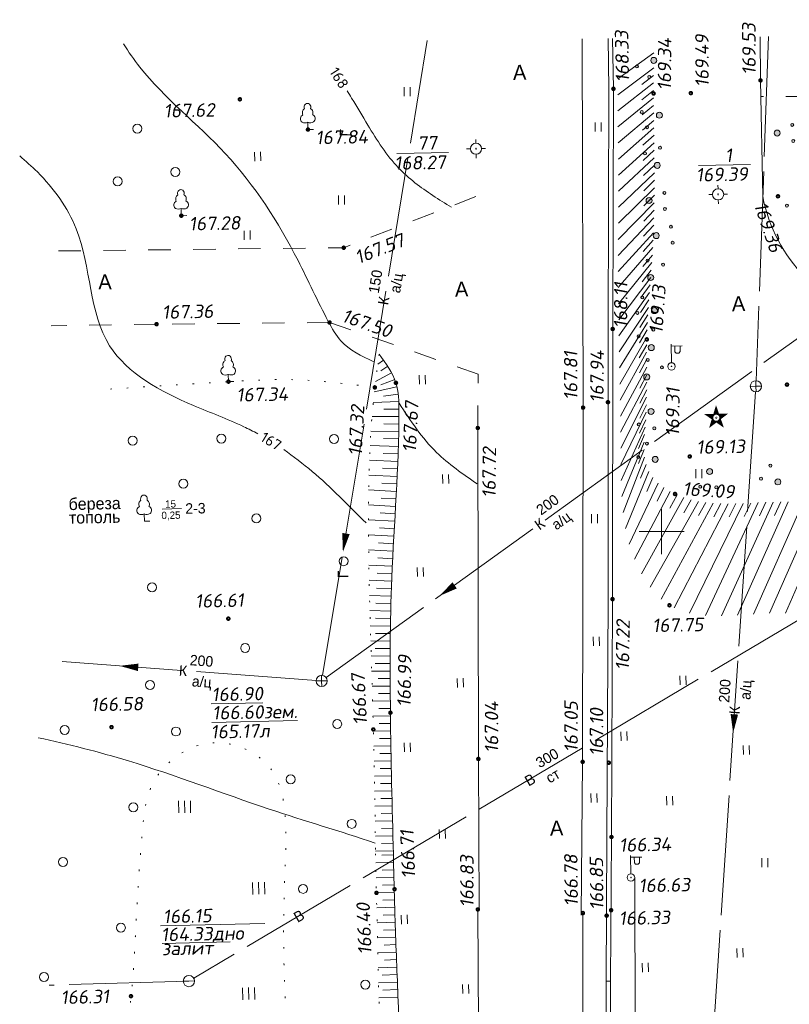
# Model space of a CAD drawing. Header units: millimetres. Extents: x 528565 to 529698, y -48331 to -46821.
# Tile 5 of 53: x 528708 to 528760, y -47337 to -47271. Entities that reach past the tile are written whole.
import ezdxf
from ezdxf.enums import TextEntityAlignment as Align

# ---------------------------------------------------------------- set-up
doc = ezdxf.new("R2010")
doc.units = ezdxf.units.MM
for name, pattern in [('LU024', [3, 1.5, -1.5]), ('LU197', [9, 8, -1]), ('LUTT007', [1, 0, -1])]:
    doc.linetypes.add(name, pattern=pattern)
for name, color, linetype, lineweight in [('ELEKTROSET_', 6, 'LU1191', 9), ('GAZ', 184, 'LU197', 13), ('KANALIZACIA', 1, 'LU197', 13), ('OTMETKI', 7, 'Continuous', 13), ('RELJEF', 18, 'Continuous', 13), ('setka', 5, 'Continuous', 0), ('TEXT', 7, 'Continuous', 13), ('TOPOGRAFIA', 7, 'Continuous', 13), ('WODOPROWOD', 150, 'LU197', 13)]:
    doc.layers.add(name, color=color, linetype=linetype, lineweight=lineweight)
doc.styles.add('SIMPLEX_K', font='txt')
doc.styles.add('Simplex_shx', font='simplex.shx')
doc.styles.add('Standard_k', font='simplex.shx', dxfattribs={"oblique": 10})
doc.linetypes.add('LU1191', pattern='A,1,-2,0.29,[131,ltypeshp01.shx,S=1.3,R=180,X=0.923,Y=0.65],0.29,[131,ltypeshp01.shx,S=1.3,R=180,X=1.3,Y=0.65],5,[131,ltypeshp01.shx,S=1.3,R=0,X=-1.3,Y=-0.65],0.58,[131,ltypeshp01.shx,S=1.3,R=0,X=-1.3,Y=-0.65],-2,3', length=14.16)
doc.linetypes.add('LU1193', pattern='A,1,-2,[131,ltypeshp01.shx,S=1.3,R=180,X=1.3,Y=0.65],6,[131,ltypeshp01.shx,S=1.3,R=0,X=-1.3,Y=-0.65],-2,3', length=14)
doc.linetypes.add('LUTT472_500', pattern='A,4,[130,ltypeshp.shx,S=0.5,R=0,X=0,Y=0.5],4,0', length=8)

# ---------------------------------------------------------------- blocks, each defined once
blk = doc.blocks.new('TSO_blok')
at = {"color": 0, "linetype": 'Continuous', "lineweight": 15}
for p, q in [((-0.75, 0), (-1.25, 0)), ((0, 0.75), (0, 1.25)), ((0, -0.75), (0, -1.25)), ((0.75, 0), (1.25, 0))]:
    blk.add_line(p, q, dxfattribs=at)
at = {"color": 0, "linetype": 'Continuous', "lineweight": 15, "const_width": 0.075}
blk.add_lwpolyline([(-0.0875, 0, 1), (0.0875, 0, 1)], format="xyb", close=True, dxfattribs=at)
at = {"color": 0, "linetype": 'Continuous', "lineweight": 15}
blk.add_circle((0, 0), 0.75, dxfattribs=at)
blk = doc.blocks.new('Pk_blok')
at = {"color": 0, "linetype": 'Continuous', "lineweight": 13, "const_width": 0.25}
blk.add_lwpolyline([(-0.175, 0, 1), (0.175, 0, 1)], format="xyb", close=True, dxfattribs=at)
blk = doc.blocks.new('KK_blok')
at = {"color": 0, "linetype": 'Continuous', "lineweight": 13}
for q in [(-0.75, 0), (0, 0.75), (0, -0.75), (0.75, 0)]:
    blk.add_line((0, 0), q, dxfattribs=at)
blk.add_circle((0, 0), 0.75, dxfattribs=at)
blk = doc.blocks.new('BSTB_blok')
at = {"color": 0, "linetype": 'Continuous', "lineweight": 13, "const_width": 0.095}
blk.add_lwpolyline([(-0.0525, 0, 1), (0.0525, 0, 1)], format="xyb", close=True, dxfattribs=at)
at = {"color": 0, "linetype": 'Continuous', "lineweight": 13}
blk.add_circle((0, 0), 0.5, dxfattribs=at)
blk = doc.blocks.new('U1101')
for p, q in [((0, 0.45), (0, 2.95)), ((0, 2.7), (1.5, 2.7)), ((0.5, 2.7), (0.5, 1.95)), ((1.2, 1.95), (1.2, 2.7)), ((0.5, 1.95), (0.65, 1.75)), ((0.65, 1.75), (1, 1.75)), ((1, 1.75), (1.2, 1.95))]:
    blk.add_line(p, q)
blk = doc.blocks.new('U401t')
at = {"layer": 'TOPOGRAFIA'}
for p, q in [((-0.4, 0), (-0.4, 1.2)), ((0.4, 0), (0.4, 1.2))]:
    blk.add_line(p, q, dxfattribs=at)
blk = doc.blocks.new('U388')
at = {"layer": 'TOPOGRAFIA'}
for p, q in [((0, 0.98), (0, 0)), ((0, 0), (0.72, 0))]:
    blk.add_line(p, q, dxfattribs=at)
for centre, major_axis, start_param, end_param in [((-0.15, 2.25), (0, 0.618), 0.484745, 2.084745), ((0, 3), (0, 0.495), 4.281299, 8.285072), ((0.15, 2.25), (0, 0.618), 4.19844, 5.79844), ((-0.5, 1.44), (0, 0.531), 0.280468, 2.547921), ((0.5, 1.44), (0, 0.531), 3.735264, 6.002717), ((-0.37, 1.88), (0, 0.992), 2.678506, 3.564479), ((0.37, 1.88), (0, 0.992), 2.718706, 3.604679)]:
    blk.add_ellipse(centre, major_axis=major_axis, ratio=0.9, start_param=start_param, end_param=end_param, dxfattribs=at)
blk = doc.blocks.new('U369')
blk.add_circle((0, 0), 0.6)
blk = doc.blocks.new('VK_blok')
at = {"color": 0, "linetype": 'Continuous', "lineweight": 13}
blk.add_line((-0.75, 0), (0.75, 0), dxfattribs=at)
blk.add_circle((0, 0), 0.75, dxfattribs=at)
blk = doc.blocks.new('U400')
h = blk.add_hatch(color=256)
h.paths.add_polyline_path([(-0.4, 0, 1), (0.4, 0, 1)])
h.paths.add_polyline_path([(-2.08, 1.31, 1), (-1.68, 1.31, 1)])
h.paths.add_polyline_path([(-0.22, 2.39, 1), (0.18, 2.39, 1)])
for centre, radius in [((-1.88, 1.31), 0.2), ((-0.02, 2.39), 0.2), ((0, 0), 0.4)]:
    blk.add_circle(centre, radius)
blk = doc.blocks.new('U402t')
for p, q in [((-0.69, 0.03), (-0.69, 1.63)), ((0.11, 0.03), (0.11, 1.63)), ((0.91, 0.03), (0.91, 1.63))]:
    blk.add_line(p, q)
blk = doc.blocks.new('GPS_blok')
at = {"color": 0, "linetype": 'Continuous', "lineweight": 15, "flags": 128}
for points in [[(0, 0.52, 0.75, 0, 0), (0, 1.68, 0, 0, 0)], [(-0.49, 0.16, 0.75, 0, 0), (-1.6, 0.52, 0, 0, 0)], [(0.49, 0.16, 0.75, 0, 0), (1.6, 0.52, 0, 0, 0)], [(-0.31, -0.42, 0.75, 0, 0), (-0.99, -1.36, 0, 0, 0)], [(0.31, -0.42, 0.75, 0, 0), (0.99, -1.36, 0, 0, 0)]]:
    blk.add_lwpolyline(points, format="xyseb", dxfattribs=at)
for points, const_width in [([(-0.53, 0, 1), (0.53, 0, 1)], 0.25), ([(-0.09, 0, 1), (0.09, 0, 1)], 0.075)]:
    blk.add_lwpolyline(points, format="xyb", close=True, dxfattribs=dict(at, const_width=const_width))
blk = doc.blocks.new('Setka_blok')
at = {"color": 0, "linetype": 'Continuous', "lineweight": 0}
for p, q in [((0, -3), (0, 3)), ((-3, 0), (3, 0))]:
    blk.add_line(p, q, dxfattribs=at)

msp = doc.modelspace()

# ---------------------------------------------------------------- linework, layer by layer
at = {"layer": 'ELEKTROSET_', "linetype": 'LU1193', "flags": 128}
msp.add_lwpolyline([(528749.31, -47328.344), (528749.403, -47368.539)], dxfattribs=at)
at = {"layer": 'KANALIZACIA'}
for p, q in [((528728.469, -47314.852), (528735.462, -47272.477)), ((528758.246, -47272.218), (528757.414, -47295.183)), ((528728.712, -47315.003), (528764.712, -47289.103)), ((528757.376, -47295.932), (528754.612, -47337.987)), ((528728.034, -47315.194), (528710.283, -47313.88))]:
    msp.add_line(p, q, dxfattribs=at)
at = {"layer": 'KANALIZACIA', "linetype": 'Continuous'}
for points in [[(528730.031, -47305.388, 0.5, 0, 0), (528729.827, -47306.621, 0, 0, 0), (528730.047, -47305.289, 0, 0, 0)], [(528737.288, -47308.846, 0.5, 0, 0), (528736.261, -47309.559, 0, 0, 0), (528737.37, -47308.789, 0, 0, 0)], [(528716.163, -47314.319, 0.5, 0, 0), (528714.917, -47314.22, 0, 0, 0), (528716.263, -47314.326, 0, 0, 0)], [(528755.962, -47317.454, 0.5, 0, 0), (528755.88, -47318.701, 0, 0, 0), (528755.968, -47317.354, 0, 0, 0)]]:
    msp.add_lwpolyline(points, format="xyseb", dxfattribs=at)
at = {"layer": 'RELJEF'}
msp.add_open_spline([(528731.883, -47293.918, 167.502), (528731.076, -47293.535, 167.502), (528729.788, -47292.924, 167.502), (528728.341, -47290.34, 167.502), (528726.352, -47285.907, 167.502), (528722.456, -47279.822, 167.502), (528717.415, -47275.954, 167.502), (528715.516, -47273.24, 167.502), (528715.177, -47272.708, 167.502)], degree=3, knots=[0, 0, 0, 0, 2.590848, 4.137324, 8.680552, 17.313647, 25.435161, 27.338504, 27.338504, 27.338504, 27.338504], dxfattribs=at)
for points in [[(528737.079, -47283.61, 168.002), (528735.838, -47282.823, 168.002), (528733.548, -47280.989, 168.002), (528731.494, -47278.12, 168.002), (528730.41, -47276.321, 168.002), (528730.108, -47275.832, 168.002)], [(528724.156, -47298.722, 167.002), (528723.208, -47298.253, 167.002), (528719.844, -47296.834, 167.002), (528714.252, -47292.85, 167.002), (528712.027, -47285.054, 167.002), (528709.428, -47281.253, 167.002), (528708.247, -47280.168, 167.002)], [(528738.796, -47302.069), (528736.078, -47299.967), (528733.577, -47296.694)], [(528731.38, -47304.683, 167.002), (528729.61, -47302.925, 167.002), (528727.775, -47301.244, 167.002), (528725.878, -47299.771, 167.002)]]:
    msp.add_spline(points, degree=3, dxfattribs=at)
at = {"layer": 'RELJEF', "start_tangent": (-0.94637, 0.323084), "end_tangent": (-0.977382, 0.21148)}
msp.add_spline([(528731.985, -47326.057), (528724.906, -47323.78), (528715.503, -47320.562), (528709.479, -47319.014)], degree=3, dxfattribs=at)
at = {"layer": 'TOPOGRAFIA'}
for p, q in [((528750.59, -47273.305), (528748.178, -47275.025)), ((528750.578, -47274.305), (528748.175, -47276.097)), ((528750.574, -47274.805), (528749.779, -47275.412)), ((528750.571, -47275.305), (528748.181, -47277.17)), ((528750.57, -47275.805), (528749.789, -47276.428)), ((528750.572, -47276.305), (528748.192, -47278.243)), ((528750.575, -47276.805), (528749.806, -47277.444)), ((528750.58, -47277.305), (528748.207, -47279.316)), ((528750.585, -47277.805), (528749.828, -47278.458)), ((528750.592, -47278.305), (528748.22, -47280.389)), ((528750.598, -47278.805), (528749.853, -47279.471)), ((528750.605, -47279.305), (528748.229, -47281.461)), ((528750.617, -47280.305), (528748.232, -47282.534)), ((528750.611, -47279.805), (528749.876, -47280.482)), ((528750.621, -47280.805), (528749.896, -47281.493)), ((528750.624, -47281.305), (528748.229, -47283.607)), ((528750.625, -47282.305), (528748.223, -47284.68)), ((528750.626, -47281.805), (528749.91, -47282.503)), ((528750.622, -47282.805), (528749.916, -47283.513)), ((528750.617, -47283.305), (528748.216, -47285.753)), ((528750.597, -47284.305), (528748.211, -47286.826)), ((528750.608, -47283.805), (528749.915, -47284.525)), ((528750.583, -47284.804), (528749.903, -47285.538)), ((528750.565, -47285.304), (528748.211, -47287.899)), ((528750.517, -47286.303), (528748.216, -47288.972)), ((528750.543, -47285.804), (528749.88, -47286.553)), ((528750.487, -47286.802), (528749.845, -47287.569)), ((528750.453, -47287.301), (528748.227, -47290.044)), ((528750.378, -47288.298), (528748.242, -47291.117)), ((528750.416, -47287.799), (528749.799, -47288.586)), ((528750.338, -47288.796), (528749.748, -47289.604)), ((528750.299, -47289.295), (528748.26, -47292.19)), ((528750.224, -47290.292), (528748.279, -47293.263)), ((528750.261, -47289.793), (528749.699, -47290.621)), ((528750.191, -47290.791), (528749.656, -47291.636)), ((528750.162, -47291.29), (528748.299, -47294.335)), ((528750.121, -47292.289), (528748.317, -47295.408)), ((528750.138, -47291.79), (528749.627, -47292.649)), ((528750.11, -47292.789), (528749.617, -47293.659)), ((528750.106, -47293.289), (528748.334, -47296.481)), ((528732.54, -47293.813), (528732.153, -47294.091)), ((528732.823, -47294.225), (528732.356, -47294.517)), ((528750.107, -47293.789), (528749.627, -47294.666)), ((528733.079, -47294.655), (528732.006, -47295.232)), ((528750.11, -47294.289), (528748.35, -47297.553)), ((528750.114, -47294.789), (528749.644, -47295.672)), ((528733.291, -47295.108), (528732.354, -47295.459)), ((528750.116, -47295.289), (528748.365, -47298.626)), ((528733.437, -47295.585), (528731.925, -47295.929)), ((528733.518, -47296.078), (528732.527, -47296.21)), ((528750.115, -47295.789), (528749.656, -47296.678)), ((528733.554, -47296.577), (528731.852, -47296.645)), ((528750.108, -47296.289), (528748.38, -47299.699)), ((528750.096, -47296.789), (528749.652, -47297.685)), ((528733.564, -47297.077), (528732.565, -47297.095)), ((528750.075, -47297.288), (528748.393, -47300.772)), ((528733.565, -47297.577), (528731.77, -47297.571)), ((528733.561, -47298.077), (528732.561, -47298.066)), ((528750.044, -47297.788), (528749.622, -47298.694)), ((528733.554, -47298.577), (528731.699, -47298.544)), ((528738.871, -47320.431), (528738.834, -47298.341)), ((528750.005, -47298.286), (528748.409, -47301.845)), ((528749.964, -47298.784), (528749.57, -47299.703)), ((528733.53, -47299.576), (528731.643, -47299.52)), ((528733.544, -47299.076), (528732.544, -47299.053)), ((528749.936, -47299.283), (528748.448, -47302.917)), ((528733.514, -47300.076), (528732.515, -47300.041)), ((528749.932, -47299.783), (528749.562, -47300.712)), ((528733.496, -47300.576), (528731.599, -47300.5)), ((528749.969, -47300.282), (528748.536, -47303.986)), ((528750.068, -47300.771), (528749.699, -47301.701)), ((528733.452, -47301.575), (528731.567, -47301.485)), ((528733.475, -47301.075), (528732.476, -47301.032)), ((528750.249, -47301.237), (528748.695, -47305.047)), ((528733.427, -47302.074), (528732.428, -47302.024)), ((528750.868, -47302.015), (528748.945, -47306.089)), ((528750.522, -47301.655), (528750.12, -47302.57)), ((528733.401, -47302.573), (528731.546, -47302.475)), ((528751.687, -47302.585), (528749.298, -47307.102)), ((528751.261, -47302.323), (528750.814, -47303.218)), ((528752.135, -47302.806), (528751.657, -47303.685)), ((528733.374, -47303.073), (528732.376, -47303.018)), ((528752.6, -47302.988), (528749.758, -47308.07)), ((528753.567, -47303.241), (528750.341, -47308.97)), ((528754.559, -47303.365), (528751.067, -47309.758)), ((528755.558, -47303.397), (528751.954, -47310.356)), ((528753.079, -47303.132), (528752.59, -47304.004)), ((528756.558, -47303.372), (528752.966, -47310.705)), ((528754.061, -47303.317), (528753.576, -47304.191)), ((528757.557, -47303.325), (528754.027, -47310.855)), ((528755.058, -47303.39), (528754.588, -47304.273)), ((528758.556, -47303.288), (528755.099, -47310.876)), ((528756.058, -47303.389), (528755.608, -47304.282)), ((528759.556, -47303.278), (528756.171, -47310.829)), ((528757.057, -47303.349), (528756.625, -47304.251)), ((528760.556, -47303.291), (528757.242, -47310.761)), ((528758.056, -47303.303), (528757.637, -47304.211)), ((528761.555, -47303.322), (528758.313, -47310.71)), ((528759.056, -47303.28), (528758.644, -47304.191)), ((528762.554, -47303.365), (528759.386, -47310.709)), ((528717.75, -47303.75), (528719.045, -47303.724)), ((528733.346, -47303.572), (528731.535, -47303.469)), ((528733.318, -47304.071), (528732.319, -47304.014)), ((528733.289, -47304.57), (528731.532, -47304.469)), ((528733.26, -47305.069), (528732.261, -47305.012)), ((528733.231, -47305.569), (528731.536, -47305.473)), ((528733.203, -47306.068), (528732.205, -47306.013)), ((528733.176, -47306.567), (528731.546, -47306.481)), ((528733.151, -47307.067), (528732.152, -47307.017)), ((528733.126, -47307.566), (528731.562, -47307.492)), ((528733.104, -47308.065), (528732.105, -47308.022)), ((528733.083, -47308.565), (528731.581, -47308.507)), ((528733.065, -47309.065), (528732.065, -47309.03)), ((528733.049, -47309.564), (528731.604, -47309.52)), ((528733.034, -47310.064), (528732.035, -47310.038)), ((528733.022, -47310.564), (528731.629, -47310.532)), ((528733.011, -47311.064), (528732.012, -47311.045)), ((528733.003, -47311.564), (528731.657, -47311.542)), ((528732.99, -47312.564), (528731.686, -47312.551)), ((528732.995, -47312.064), (528731.996, -47312.051)), ((528732.986, -47313.064), (528731.986, -47313.057)), ((528732.983, -47313.564), (528731.716, -47313.559)), ((528732.982, -47314.564), (528731.747, -47314.565)), ((528732.982, -47314.064), (528731.982, -47314.062)), ((528732.983, -47315.064), (528732.189, -47315.066)), ((528732.985, -47315.564), (528731.777, -47315.57)), ((528732.992, -47316.564), (528731.807, -47316.575)), ((528732.988, -47316.064), (528732.21, -47316.069)), ((528732.997, -47317.064), (528732.232, -47317.072)), ((528733.003, -47317.564), (528731.835, -47317.578)), ((528733.017, -47318.564), (528731.861, -47318.581)), ((528733.009, -47318.064), (528732.254, -47318.074)), ((528733.024, -47319.064), (528732.276, -47319.076)), ((528733.033, -47319.564), (528731.885, -47319.583)), ((528733.042, -47320.063), (528732.297, -47320.077)), ((528738.921, -47330.476), (528738.871, -47320.431)), ((528733.051, -47320.563), (528731.907, -47320.586)), ((528733.061, -47321.063), (528732.317, -47321.078)), ((528733.071, -47321.563), (528731.926, -47321.587)), ((528733.082, -47322.063), (528732.337, -47322.079)), ((528733.093, -47322.563), (528731.945, -47322.589)), ((528733.104, -47323.063), (528732.356, -47323.08)), ((528733.116, -47323.563), (528731.962, -47323.59)), ((528733.128, -47324.063), (528732.375, -47324.081)), ((528733.14, -47324.562), (528731.978, -47324.591)), ((528733.153, -47325.062), (528732.394, -47325.081)), ((528733.165, -47325.562), (528731.994, -47325.592)), ((528733.178, -47326.062), (528732.413, -47326.081)), ((528733.19, -47326.562), (528732.009, -47326.592)), ((528733.197, -47326.833), (528732.425, -47326.851)), ((528733.209, -47327.332), (528732.022, -47327.361)), ((528733.233, -47328.332), (528732.041, -47328.361)), ((528733.221, -47327.832), (528732.448, -47327.851)), ((528733.245, -47328.832), (528732.47, -47328.851)), ((528733.258, -47329.332), (528732.064, -47329.363)), ((528733.285, -47330.332), (528732.087, -47330.366)), ((528733.271, -47329.832), (528732.494, -47329.853)), ((528733.3, -47330.831), (528732.519, -47330.855)), ((528738.834, -47330.478), (528738.948, -47351.732)), ((528745.85, -47330.72), (528745.842, -47351.633)), ((528717.649, -47331.574), (528724.606, -47331.428)), ((528733.316, -47331.331), (528732.11, -47331.371)), ((528733.351, -47332.33), (528732.131, -47332.376)), ((528733.333, -47331.831), (528732.545, -47331.858)), ((528717.761, -47332.742), (528722.308, -47332.649)), ((528733.37, -47332.83), (528732.571, -47332.861)), ((528733.389, -47333.33), (528732.151, -47333.378)), ((528733.428, -47334.329), (528732.172, -47334.379)), ((528733.409, -47333.829), (528732.598, -47333.861)), ((528733.448, -47334.829), (528732.449, -47334.868)), ((528733.468, -47335.328), (528732.197, -47335.377)), ((528733.504, -47336.328), (528732.229, -47336.373)), ((528733.486, -47335.828), (528732.487, -47335.865))]:
    msp.add_line(p, q, dxfattribs=at)
at = {"layer": 'TOPOGRAFIA', "linetype": 'LU024'}
for p, q in [((528717.384, -47291.411), (528710.356, -47291.513)), ((528728.936, -47291.299), (528717.384, -47291.411)), ((528738.864, -47294.741), (528728.936, -47291.299)), ((528738.834, -47298.341), (528738.864, -47294.741))]:
    msp.add_line(p, q, dxfattribs=at)
at = {"layer": 'TOPOGRAFIA', "linetype": 'Continuous'}
msp.add_line((528747.704, -47335.258), (528747.404, -47335.257), dxfattribs=at)
at = {"layer": 'TOPOGRAFIA', "linetype": 'Continuous', "flags": 128}
msp.add_lwpolyline([(528745.74, -47330.855), (528745.835, -47320.627), (528745.863, -47296.983), (528745.797, -47272.359)], dxfattribs=at)
at = {"layer": 'TOPOGRAFIA', "ltscale": 0.6, "flags": 128}
for points in [[(528747.404, -47335.257), (528747.459, -47325.642), (528747.53, -47309.765), (528747.54, -47291.73), (528747.587, -47275.698), (528747.536, -47272.34)], [(528747.704, -47335.257), (528747.725, -47357.642), (528747.738, -47374.075)]]:
    msp.add_lwpolyline(points, dxfattribs=at)
at = {"layer": 'TOPOGRAFIA', "linetype": 'LUTT472_500', "ltscale": 0.6, "flags": 128}
for points in [[(528747.704, -47335.258), (528747.759, -47325.644), (528747.83, -47309.766), (528747.84, -47291.73), (528747.887, -47275.699), (528747.836, -47272.336)], [(528747.404, -47335.258), (528747.425, -47357.644), (528747.438, -47374.067)]]:
    msp.add_lwpolyline(points, dxfattribs=at)
at = {"layer": 'TOPOGRAFIA'}
msp.add_lwpolyline([(528757.859, -47282.894), (528757.709, -47275.136), (528757.679, -47272.224)], dxfattribs=at)
at = {"layer": 'TOPOGRAFIA', "linetype": 'LU024'}
msp.add_lwpolyline([(528763.902, -47272.006), (528763.905, -47276.206), (528757.764, -47276.209)], dxfattribs=at)
at = {"layer": 'TOPOGRAFIA', "linetype": 'LU024', "flags": 128}
msp.add_lwpolyline([(528738.697, -47282.899), (528729.885, -47286.308), (528709.946, -47286.534)], dxfattribs=at)
at = {"layer": 'TOPOGRAFIA'}
msp.add_lwpolyline([(528757.859, -47282.894), (528757.859, -47282.894), (528757.859, -47282.894), (528757.859, -47282.894, 0.300145), (528765.941, -47291.166), (528774.145, -47291.597), (528773.945, -47282.7)], format="xyb", dxfattribs=at)
at = {"layer": 'TOPOGRAFIA', "linetype": 'LUTT007', "lineweight": 20}
for points in [[(528732.245, -47293.41), (528731.958, -47295.631), (528731.552, -47306.888), (528731.858, -47318.466), (528732.011, -47326.759)], [(528731.958, -47295.631), (528726.569, -47295.119), (528722.187, -47295.248), (528714.126, -47295.755)]]:
    msp.add_spline(points, degree=3, dxfattribs=at)
at = {"layer": 'TOPOGRAFIA', "linetype": 'Continuous'}
msp.add_spline([(528732.245, -47293.41), (528733.369, -47295.33), (528733.565, -47297.213), (528733.092, -47308.348), (528733, -47317.347), (528733.196, -47326.796)], degree=3, dxfattribs=at)
at = {"layer": 'TOPOGRAFIA', "linetype": 'LUTT007', "lineweight": 20}
for points, start_tangent, end_tangent in [([(528709.469, -47349.888), (528715.635, -47344.721), (528715.514, -47339.227), (528715.68, -47336.356), (528716, -47331.712), (528716.435, -47325.271), (528717.181, -47321.977), (528718.849, -47320.181), (528720.833, -47319.377), (528724.979, -47321.054), (528725.992, -47324.498), (528725.957, -47327.91), (528725.902, -47334.444), (528725.94, -47340.889), (528725.999, -47343.228), (528733.987, -47348.758)], (-0.007352, 0.999973), (0.147547, -0.989055)), ([(528732.011, -47326.759), (528732.124, -47332.037), (528732.291, -47337.74), (528732.744, -47344.067), (528733.186, -47347.527), (528733.815, -47348.739)], (0.015614, -0.999878), (0.72373, -0.690083))]:
    msp.add_spline(points, degree=3, dxfattribs=dict(at, start_tangent=start_tangent, end_tangent=end_tangent))
at = {"layer": 'TOPOGRAFIA', "start_tangent": (0.024406, -0.999702), "end_tangent": (0.008154, -0.999967)}
msp.add_spline([(528733.196, -47326.796), (528733.311, -47331.183), (528733.514, -47336.609), (528733.635, -47340.261), (528733.824, -47344.938), (528733.877, -47347.527), (528733.904, -47348.824)], degree=3, dxfattribs=at)
at = {"layer": 'WODOPROWOD'}
for p, q in [((528784.516, -47296.767), (528719.869, -47335.069)), ((528719.546, -47335.26), (528710.208, -47335.537))]:
    msp.add_line(p, q, dxfattribs=at)

# ---------------------------------------------------------------- block references
at = {"layer": 'OTMETKI', "linetype": 'Continuous', "xscale": 0.50000486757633, "yscale": 0.50000486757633, "zscale": 0.50000486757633, "rotation": 1.173488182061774}
for p in [(528757.709, -47275.136), (528747.887, -47275.699), (528750.571, -47276.01), (528753.058, -47275.989), (528722.948, -47276.401), (528727.495, -47278.419), (528758.875, -47282.873), (528719.039, -47284.171), (528729.885, -47286.308), (528717.384, -47291.411), (528728.936, -47291.299), (528747.84, -47291.731), (528750.117, -47292.432), (528722.187, -47295.248), (528731.958, -47295.631), (528733.369, -47295.33), (528759.476, -47295.445), (528745.863, -47296.983), (528747.524, -47296.62), (528738.834, -47298.341), (528752.983, -47300.241), (528752.003, -47302.746), (528747.83, -47309.766), (528751.629, -47310.176), (528722.177, -47311.07), (528733, -47317.347), (528714.378, -47318.31), (528731.858, -47318.466), (528738.871, -47320.431), (528745.835, -47320.627), (528747.579, -47320.685), (528747.759, -47325.644), (528733.276, -47329.132), (528732.065, -47329.374), (528738.834, -47330.478), (528747.735, -47330.531), (528745.85, -47330.72), (528747.437, -47330.89), (528715.678, -47336.268)]:
    msp.add_blockref('Pk_blok', p, dxfattribs=at)
at = {"layer": 'setka', "lineweight": -2, "xscale": 0.5, "yscale": 0.5, "zscale": 0.5}
msp.add_blockref('Setka_blok', (528751.102, -47305.253), dxfattribs=at)
at = {"layer": 'TOPOGRAFIA'}
for name, p, xscale, yscale, zscale, rotation in [('U400', (528750.583, -47273.805), 0.50000486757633, 0.50000486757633, 0.50000486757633, 109.3307771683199), ('U401t', (528734.128, -47276.188), 0.50000486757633, 0.50000486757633, 0.50000486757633, 1.173488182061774), ('U388', (528727.495, -47278.419), 0.50000486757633, 0.50000486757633, 0.50000486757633, 1.173488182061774), ('U400', (528750.956, -47277.463), 0.50000486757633, 0.50000486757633, 0.50000486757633, 79.36004202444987), ('U400', (528758.821, -47278.655), 0.50000486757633, 0.50000486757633, 0.50000486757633, 243.2977960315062), ('U369', (528716.101, -47278.36), 0.50000486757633, 0.50000486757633, 0.50000486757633, 1.173488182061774), ('U401t', (528746.877, -47278.551), 0.50000486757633, 0.50000486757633, 0.50000486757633, 1.173488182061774), ('U400', (528750.813, -47280.814), 0.5000048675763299, 0.5000048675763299, 0.5000048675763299, 350.5605239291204), ('U401t', (528724.141, -47280.521), 0.50000486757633, 0.50000486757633, 0.50000486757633, 1.173488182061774), ('U369', (528718.643, -47281.248), 0.50000486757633, 0.50000486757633, 0.50000486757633, 1.173488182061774), ('U369', (528714.794, -47281.878), 0.50000486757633, 0.50000486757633, 0.50000486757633, 1.173488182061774), ('U388', (528719.039, -47284.171), 0.50000486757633, 0.50000486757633, 0.50000486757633, 1.173488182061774), ('U400', (528750.269, -47283.159), 0.5000048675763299, 0.5000048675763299, 0.5000048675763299, 241.4748993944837), ('U401t', (528729.742, -47283.426), 0.50000486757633, 0.50000486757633, 0.50000486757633, 1.173488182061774), ('U400', (528760.479, -47284.037), 0.50000486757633, 0.50000486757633, 0.50000486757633, 6.86132190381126), ('U400', (528750.747, -47285.502), 0.50000486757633, 0.50000486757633, 0.50000486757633, 246.1112524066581), ('U401t', (528723.442, -47285.77), 0.50000486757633, 0.50000486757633, 0.50000486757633, 1.173488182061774), ('U400', (528750.378, -47288.298), 0.50000486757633, 0.50000486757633, 0.50000486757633, 315.5215188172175), ('U400', (528750.624, -47290.506), 0.50000486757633, 0.50000486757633, 0.50000486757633, 42.32502413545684), ('U400', (528750.419, -47292.976), 0.50000486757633, 0.50000486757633, 0.50000486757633, 353.0718271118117), ('U1101', (528751.766, -47294.231), 0.50000486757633, 0.50000486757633, 0.50000486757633, 1.173488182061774), ('U388', (528722.187, -47295.248), 0.50000486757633, 0.50000486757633, 0.50000486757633, 1.173488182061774), ('U400', (528750.114, -47294.936), 0.5000048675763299, 0.5000048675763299, 0.5000048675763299, 301.5965579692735), ('U401t', (528735.138, -47295.409), 0.50000486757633, 0.50000486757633, 0.50000486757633, 1.173488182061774), ('U400', (528750.401, -47297.24), 0.50000486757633, 0.50000486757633, 0.50000486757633, 136.018820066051), ('U369', (528721.715, -47299.045), 0.50000486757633, 0.50000486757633, 0.50000486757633, 1.173488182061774), ('U369', (528729.241, -47299.076), 0.50000486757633, 0.50000486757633, 0.50000486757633, 1.173488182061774), ('U369', (528715.793, -47299.187), 0.50000486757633, 0.50000486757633, 0.50000486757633, 1.173488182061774), ('U400', (528750.677, -47300.438), 0.50000486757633, 0.50000486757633, 0.50000486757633, 27.05506002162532), ('U400', (528758.869, -47301.94), 0.50000486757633, 0.50000486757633, 0.50000486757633, 24.00940866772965), ('U401t', (528736.689, -47302.048), 0.50000486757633, 0.50000486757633, 0.50000486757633, 1.173488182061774), ('U401t', (528753.6, -47301.695), 0.50000486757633, 0.50000486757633, 0.50000486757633, 1.173488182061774), ('U400', (528754.312, -47301.248), 0.50000486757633, 0.50000486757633, 0.50000486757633, 147.8372884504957), ('U369', (528719.176, -47302.067), 0.50000486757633, 0.50000486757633, 0.50000486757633, 1.173488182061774), ('U388', (528716.576, -47304.564), 0.50000486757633, 0.50000486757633, 0.50000486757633, 1.173488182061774), ('U369', (528724.054, -47304.381), 0.50000486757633, 0.50000486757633, 0.50000486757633, 1.173488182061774), ('U401t', (528746.633, -47304.697), 0.50000486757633, 0.50000486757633, 0.50000486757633, 1.173488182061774), ('U369', (528729.873, -47307.232), 0.50000486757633, 0.50000486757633, 0.50000486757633, 1.173488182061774), ('U401t', (528735.003, -47308.26), 0.50000486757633, 0.50000486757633, 0.50000486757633, 1.173488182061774), ('U369', (528717.088, -47308.979), 0.50000486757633, 0.50000486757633, 0.50000486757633, 1.173488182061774), ('U401t', (528746.749, -47312.882), 0.50000486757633, 0.50000486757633, 0.50000486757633, 1.173488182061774), ('U369', (528723.302, -47313.029), 0.50000486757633, 0.50000486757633, 0.50000486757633, 1.173488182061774), ('U369', (528716.956, -47315.497), 0.50000486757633, 0.50000486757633, 0.50000486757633, 1.173488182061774), ('U401t', (528737.673, -47315.655), 0.50000486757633, 0.50000486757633, 0.50000486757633, 1.173488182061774), ('U401t', (528752.537, -47315.485), 0.50000486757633, 0.50000486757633, 0.50000486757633, 1.173488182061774), ('U369', (528729.445, -47318.102), 0.50000486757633, 0.50000486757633, 0.50000486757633, 1.173488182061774), ('U369', (528711.253, -47318.493), 0.50000486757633, 0.50000486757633, 0.50000486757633, 1.173488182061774), ('U369', (528718.678, -47318.601), 0.50000486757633, 0.50000486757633, 0.50000486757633, 1.173488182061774), ('U401t', (528748.601, -47319.21), 0.50000486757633, 0.50000486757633, 0.50000486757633, 1.173488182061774), ('U401t', (528734.134, -47319.956), 0.50000486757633, 0.50000486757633, 0.50000486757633, 1.173488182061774), ('U401t', (528756.766, -47320.136), 0.50000486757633, 0.50000486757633, 0.50000486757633, 1.173488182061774), ('U369', (528726.338, -47321.798), 0.50000486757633, 0.50000486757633, 0.50000486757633, 1.173488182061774), ('U401t', (528746.6, -47323.337), 0.50000486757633, 0.50000486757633, 0.50000486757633, 1.173488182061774), ('U401t', (528751.653, -47323.52), 0.50000486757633, 0.50000486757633, 0.50000486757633, 1.173488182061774), ('U369', (528715.831, -47323.663), 0.50000486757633, 0.50000486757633, 0.50000486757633, 1.173488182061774), ('U402t', (528719.208, -47324.046), 0.50000486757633, 0.50000486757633, 0.50000486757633, 1.173488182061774), ('U369', (528730.418, -47324.765), 0.50000486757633, 0.50000486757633, 0.50000486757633, 1.173488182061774), ('U401t', (528736.469, -47325.747), 0.50000486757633, 0.50000486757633, 0.50000486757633, 1.173488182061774), ('U369', (528711.135, -47327.307), 0.50000486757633, 0.50000486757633, 0.50000486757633, 1.173488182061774), ('U1101', (528749.06, -47328.349), 0.50000486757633, 0.50000486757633, 0.50000486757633, 1.173488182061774), ('U401t', (528758.008, -47327.661), 0.50000486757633, 0.50000486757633, 0.50000486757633, 1.173488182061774), ('U402t', (528724.155, -47329.484), 0.50000486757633, 0.50000486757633, 0.50000486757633, 1.173488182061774), ('U369', (528727.171, -47329.105), 0.50000486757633, 0.50000486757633, 0.50000486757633, 1.173488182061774), ('U401t', (528733.934, -47331.449), 0.50000486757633, 0.50000486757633, 0.50000486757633, 1.173488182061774), ('U369', (528715.002, -47331.697), 0.50000486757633, 0.50000486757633, 0.50000486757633, 1.173488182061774), ('U401t', (528756.35, -47333.675), 0.50000486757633, 0.50000486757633, 0.50000486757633, 1.173488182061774), ('U401t', (528750.028, -47334.658), 0.50000486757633, 0.50000486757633, 0.50000486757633, 1.173488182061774), ('U369', (528709.867, -47334.993), 0.50000486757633, 0.50000486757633, 0.50000486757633, 1.173488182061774), ('U369', (528731.32, -47335.494), 0.50000486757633, 0.50000486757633, 0.50000486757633, 1.173488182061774), ('U401t', (528738.034, -47336.088), 0.50000486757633, 0.50000486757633, 0.50000486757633, 1.173488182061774), ('U402t', (528723.491, -47336.514), 0.50000486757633, 0.50000486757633, 0.50000486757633, 1.173488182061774)]:
    msp.add_blockref(name, p, dxfattribs=dict(at, xscale=xscale, yscale=yscale, zscale=zscale, rotation=rotation))
at = {"layer": 'TOPOGRAFIA', "linetype": 'Continuous', "xscale": 0.50000486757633, "yscale": 0.50000486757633, "zscale": 0.50000486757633, "rotation": 1.173488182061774}
for name, p in [('TSO_blok', (528738.714, -47279.699)), ('TSO_blok', (528738.714, -47279.699)), ('TSO_blok', (528754.881, -47282.747)), ('KK_blok', (528757.401, -47295.558)), ('GPS_blok', (528754.756, -47297.657)), ('KK_blok', (528728.408, -47315.222)), ('BSTB_blok', (528749.06, -47328.349)), ('VK_blok', (528719.546, -47335.26))]:
    msp.add_blockref(name, p, dxfattribs=at)
at = {"layer": 'TOPOGRAFIA', "linetype": 'Continuous', "lineweight": 13, "xscale": 0.50000486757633, "yscale": 0.50000486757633, "zscale": 0.50000486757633, "rotation": 1.173488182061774}
msp.add_blockref('BSTB_blok', (528751.766, -47294.231), dxfattribs=at)

# ---------------------------------------------------------------- texts
at = {"layer": 'GAZ', "linetype": 'Continuous', "lineweight": 13, "style": 'SIMPLEX_K'}
for p in [(528729.972, -47278.638), (528729.837, -47308.114)]:
    msp.add_text('Г', height=0.7, rotation=89.73744, dxfattribs=at).set_placement(p, align=Align.MIDDLE)
at = {"layer": 'KANALIZACIA', "linetype": 'Continuous', "lineweight": 13, "style": 'SIMPLEX_K'}
for s, rotation, p in [('150', 80.62927, (528732.218, -47289.391)), ('а/ц', 80.62927, (528733.637, -47289.375)), ('200', 35.73253, (528743.058, -47304.196)), ('а/ц', 35.73253, (528744.075, -47305.187)), ('200', 355.76689, (528719.583, -47314.172)), ('а/ц', 355.76689, (528719.726, -47315.583)), ('200', 86.23991, (528755.615, -47316.694)), ('а/ц', 86.23991, (528757.028, -47316.502))]:
    msp.add_text(s, height=0.7, rotation=rotation, dxfattribs=at).set_placement(p)
for rotation, p in [(80.62927, (528732.544, -47289.846)), (35.73253, (528742.968, -47304.749)), (355.76689, (528719.158, -47314.537)), (86.23991, (528755.98, -47317.175))]:
    msp.add_text('К', height=0.7, rotation=rotation, dxfattribs=at).set_placement(p, align=Align.MIDDLE)
at = {"layer": 'KANALIZACIA', "linetype": 'Continuous', "lineweight": 13, "style": 'Standard_k', "oblique": 10}
msp.add_text('165.17л', height=0.9, rotation=1.17349, dxfattribs=at).set_placement((528721.007, -47319.074))
at = {"layer": 'OTMETKI', "style": 'Standard_k', "oblique": 10}
for s, height, rotation, p in [('169.53', 0.9, 90.23357, (528756.493, -47274.77)), ('168.33', 0.9, 91.1701, (528748.05, -47275.274)), ('169.49', 0.9, 90.25365, (528753.358, -47275.586)), ('169.34', 0.9, 89.58842, (528750.839, -47275.791)), ('167.62', 0.9, 1.17349, (528717.863, -47276.722)), ('167.84', 0.9, 1.17349, (528727.997, -47278.508)), ('77', 0.9, 1.17349, (528734.783, -47278.878)), ('1', 0.9, 1.17349, (528755.332, -47279.692)), ('%%o168.27', 0.9, 1.17349, (528733.252, -47280.213)), ('%%o169.39', 0.9, 1.17349, (528753.39, -47280.998)), ('169.36', 0.9, 288.68511, (528758.109, -47283.147)), ('167.28', 0.9, 1.17349, (528719.541, -47284.261)), ('167.57', 0.9, 21.25325, (528730.534, -47286.571)), ('168.11', 0.9, 89.55104, (528747.911, -47291.676)), ('169.13', 0.9, 86.00094, (528750.27, -47292.012)), ('167.36', 0.9, 1.17349, (528717.746, -47290.16)), ('167.50', 0.9, 340.54228, (528729.978, -47290.362)), ('167.81', 0.9, 90.12327, (528744.588, -47296.474)), ('167.94', 0.9, 89.61348, (528746.334, -47296.64)), ('169.31', 0.9, 89.37512, (528751.382, -47298.891)), ('167.34', 0.9, 1.17349, (528722.712, -47295.685)), ('167.32', 0.9, 87.01037, (528730.192, -47300.168)), ('167.67', 0.9, 86.99522, (528733.807, -47299.941)), ('167.72', 0.9, 89.52376, (528739.13, -47302.996)), ('169.13', 0.9, 1.17349, (528753.423, -47299.173)), ('169.09', 0.9, 356.20074, (528752.557, -47301.935)), ('166.61', 0.9, 1.17349, (528719.947, -47309.444)), ('167.22', 0.9, 89.23046, (528748.039, -47314.496)), ('167.75', 0.9, 1.17349, (528750.471, -47311.073)), ('166.99', 0.9, 88.98587, (528733.452, -47316.961)), ('166.67', 0.9, 92.88472, (528730.55, -47318.192)), ('%%u166.90', 0.9, 1.17349, (528721.048, -47315.684)), ('166.58', 0.9, 1.17349, (528712.978, -47316.358)), ('167.04', 0.9, 89.95357, (528739.3, -47320.024)), ('167.05', 0.9, 90.05654, (528744.616, -47319.984)), ('167.10', 0.9, 89.89939, (528746.309, -47320.228)), ('%%u166.60зем.', 0.90001, 1.17349, (528721.096, -47316.909)), ('166.71', 0.9, 92.15448, (528733.767, -47328.429)), ('166.34', 0.9, 1.17349, (528748.261, -47325.734)), ('166.83', 0.9, 89.95357, (528737.654, -47330.334)), ('166.78', 0.9, 90.46561, (528744.624, -47330.279)), ('166.85', 0.9, 90.46561, (528746.328, -47330.518)), ('166.63', 0.9, 1.17349, (528749.562, -47328.439)), ('166.40', 0.9, 92.15448, (528730.85, -47333.506)), ('166.15', 0.9, 1.17349, (528717.804, -47330.502)), ('166.33', 0.9, 1.17349, (528748.237, -47330.621)), ('164.33дно', 0.9, 1.17349, (528717.675, -47331.711)), ('залит', 0.9, 1.17349, (528717.728, -47332.647)), ('166.31', 0.9, 1.17349, (528710.975, -47335.898))]:
    msp.add_text(s, height=height, rotation=rotation, dxfattribs=at).set_placement(p, align=Align.TOP_LEFT)
at = {"layer": 'RELJEF', "lineweight": 13, "style": 'Simplex_shx'}
for s, rotation, p in [('168', 302.36312, (528729.572, -47274.978)), ('167', 328.57466, (528725.033, -47299.221))]:
    msp.add_text(s, height=0.7, rotation=rotation, dxfattribs=at).set_placement(p, align=Align.MIDDLE)
at = {"layer": 'TEXT', "style": 'SIMPLEX_K'}
for p in [(528741.191, -47275.109), (528713.502, -47289.096), (528737.315, -47289.577), (528755.805, -47290.551), (528743.657, -47325.554)]:
    msp.add_text('А', height=1, rotation=1.17349, dxfattribs=at).set_placement(p)
at = {"layer": 'TOPOGRAFIA', "style": 'SIMPLEX_K'}
for s, height, p in [('береза', 0.8, (528711.518, -47303.823)), ('15', 0.49, (528717.959, -47303.664)), (' 2-3', 0.7002, (528719.052, -47304.074)), ('тополь', 0.8, (528711.538, -47304.735)), ('0,25', 0.49, (528717.716, -47304.424))]:
    msp.add_text(s, height=height, rotation=1.17349, dxfattribs=at).set_placement(p)
at = {"layer": 'WODOPROWOD', "linetype": 'Continuous', "lineweight": 13, "style": 'SIMPLEX_K'}
for s, p in [('300', (528742.96, -47321.065)), ('300', (528742.96, -47321.065)), ('ст', (528743.626, -47322.084)), ('ст', (528743.626, -47322.084))]:
    msp.add_text(s, height=0.7, rotation=29.74382, dxfattribs=at).set_placement(p)
for p in [(528742.322, -47321.824), (528742.322, -47321.824), (528726.895, -47330.92)]:
    msp.add_text('В', height=0.7, rotation=29.74382, dxfattribs=at).set_placement(p, align=Align.MIDDLE)

doc.saveas('drawing.dxf')
